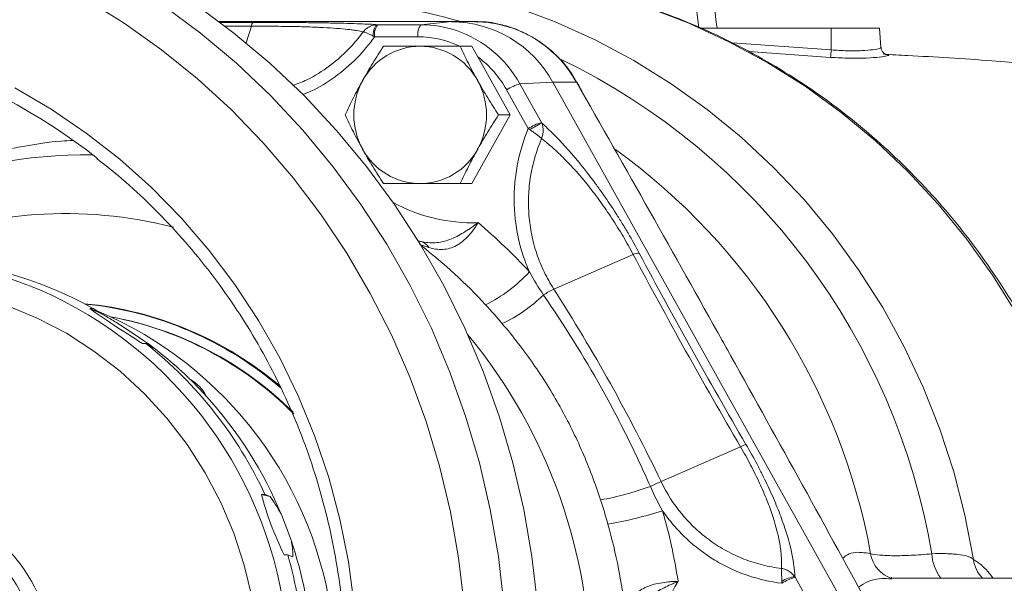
# Model space of a CAD drawing. Header units: millimetres. Extents: x -11 to 389, y 20 to 311.
# Tile 11 of 15: x 122 to 244, y 176 to 246. Entities that reach past the tile are written whole.
import ezdxf

# ---------------------------------------------------------------- set-up
doc = ezdxf.new("R2010")
doc.units = ezdxf.units.MM

msp = doc.modelspace()

# ---------------------------------------------------------------- linework, layer by layer
at = {"color": 8, "linetype": 'Continuous', "lineweight": 15}
for p, q in [((205.95, 245.11), (202.12, 275.07)), ((146.61, 245.82), (150.83, 245.83)), ((150.61, 245.36), (147.29, 245.35)), ((150.61, 245.36), (149.97, 243.29)), ((210.04, 243.3), (222.29, 242.43)), ((171.76, 218.69), (171.22, 218.83)), ((171.24, 218.78), (171.76, 218.69))]:
    msp.add_line(p, q, dxfattribs=at)
at = {"color": 7, "linetype": 'Continuous', "lineweight": 15}
for p, q in [((146.63, 245.93), (175.34, 245.93)), ((166.24, 245.54), (171.58, 245.54)), ((171.58, 245.54), (175.34, 245.93)), ((178.28, 245.93), (175.34, 245.93)), ((222.29, 245.11), (206.18, 245.11)), ((222.29, 242.43), (222.29, 245.11)), ((228.29, 245.11), (222.29, 245.11)), ((228.46, 242.71), (228.29, 245.11)), ((171.2, 244.05), (165.86, 244.05)), ((177.87, 242.89), (176.41, 242.89)), ((178.61, 241.57), (177.87, 242.89)), ((182.61, 234.39), (178.61, 241.57)), ((222.22, 241.51), (212.12, 242.22)), ((184.85, 232.7), (182.17, 237.49)), ((183.81, 238.24), (187.89, 238.43)), ((183.81, 238.24), (186.48, 233.45)), ((187.89, 238.43), (224.59, 172.61)), ((190.82, 238.43), (187.89, 238.43)), ((177.87, 225.89), (182.61, 234.39)), ((182.61, 234.39), (181.15, 234.39)), ((177.87, 225.89), (176.41, 225.89)), ((197.81, 217.14), (187.99, 212.85)), ((130.63, 210.45), (131.05, 210.45)), ((131.95, 209.88), (130.63, 210.45)), ((131.05, 210.45), (131.95, 209.88)), ((134.63, 208.27), (137.27, 206.5)), ((137.55, 206.12), (137.12, 206.12)), ((138.45, 205.55), (137.55, 206.12)), ((209.94, 204.53), (208.86, 206.45)), ((211.1, 193.32), (201.27, 189.04)), ((151.86, 187.44), (152.29, 187.44)), ((152.93, 187.19), (151.86, 187.44)), ((152.29, 187.44), (152.93, 187.19)), ((154.37, 184.84), (155.51, 181.8)), ((155.09, 179.98), (154.66, 179.98)), ((155.73, 179.73), (155.09, 179.98)), ((217.84, 177.21), (220.51, 172.42)), ((300.52, 177.11), (229.69, 177.11)), ((229.82, 177), (229.69, 177))]:
    msp.add_line(p, q, dxfattribs=at)
at = {"color": 8, "linetype": 'Continuous', "lineweight": 15, "flags": 128}
for points in [[(166.67, 251.53), (167.35, 251.45), (172.67, 250.58), (177.93, 249.37), (183.1, 247.81), (188.17, 245.91), (193.1, 243.67), (197.89, 241.12), (202.51, 238.25), (206.95, 235.08), (211.18, 231.62), (215.18, 227.89), (218.95, 223.91), (222.46, 219.68), (225.7, 215.22), (228.67, 210.56), (231.33, 205.72), (233.69, 200.7), (235.74, 195.54), (237.46, 190.26), (238.85, 184.87), (239.91, 179.4)], [(183.15, 251.48), (183.77, 251.4), (189.13, 250.51), (194.42, 249.27), (199.62, 247.67), (204.71, 245.73), (209.66, 243.45), (214.47, 240.84), (219.1, 237.93), (223.54, 234.7), (227.77, 231.19), (231.78, 227.4), (235.54, 223.35), (239.04, 219.06), (242.26, 214.55), (245.2, 209.83), (247.83, 204.92), (250.16, 199.85), (252.16, 194.63), (253.84, 189.29), (255.18, 183.85), (256.17, 178.33), (256.35, 177.11)], [(139.66, 247.98), (144.3, 244.52), (148.75, 240.78), (152.97, 236.78), (156.95, 232.52), (160.68, 228.03), (164.15, 223.31), (167.34, 218.39), (170.25, 213.29), (172.86, 208.01), (175.16, 202.58), (177.14, 197.02), (178.81, 191.35), (180.15, 185.59), (181.15, 179.76), (181.82, 173.87)], [(107.38, 213.53), (108.59, 213.45), (112.59, 212.93), (116.53, 212.05), (120.38, 210.83), (124.12, 209.27), (127.72, 207.38), (131.14, 205.18), (134.37, 202.69), (137.38, 199.91), (140.15, 196.88), (142.66, 193.61), (144.89, 190.13), (146.82, 186.47), (148.43, 182.64), (149.73, 178.69), (150.69, 174.64), (151.31, 170.52), (151.4, 169.66)]]:
    msp.add_lwpolyline(points, dxfattribs=at)
at = {"color": 7, "linetype": 'Continuous', "lineweight": 15, "flags": 128}
for points in [[(130.08, 248.75), (134.87, 245.75), (139.48, 242.46), (143.9, 238.89), (148.09, 235.05), (152.05, 230.95), (155.77, 226.61), (159.23, 222.05), (162.41, 217.28), (165.31, 212.31), (167.92, 207.18), (170.22, 201.89), (172.21, 196.47), (173.88, 190.94), (175.22, 185.31), (176.23, 179.6), (176.91, 173.85)], [(143.8, 247.98), (148.45, 244.52), (152.89, 240.78), (157.11, 236.78), (161.09, 232.52), (164.82, 228.03), (168.29, 223.31), (171.48, 218.39), (174.39, 213.29), (177, 208.01), (179.3, 202.58), (181.29, 197.02), (182.95, 191.35), (184.29, 185.59), (185.3, 179.76), (185.97, 173.87)], [(166.17, 245.54), (166.07, 245.51), (165.98, 245.43), (165.9, 245.3), (165.82, 245.13), (165.76, 244.92), (165.71, 244.68), (165.68, 244.42), (165.66, 244.15)], [(121.34, 237.74), (125.85, 235.09), (130.18, 232.15), (134.32, 228.91), (138.24, 225.41), (141.94, 221.65), (145.39, 217.64), (148.57, 213.41), (151.49, 208.97), (154.12, 204.35), (156.45, 199.55), (158.47, 194.61), (160.17, 189.55), (161.56, 184.37), (162.61, 179.12), (163.33, 173.81), (163.71, 168.45), (163.75, 163.09), (163.45, 157.73)], [(190.89, 238.41), (190.88, 238.42), (190.86, 238.43), (190.82, 238.43)], [(191.48, 237.35), (191.15, 237.94), (190.84, 238.43)], [(208.89, 206.46), (208.88, 206.47), (208.84, 206.47)], [(209.96, 204.55), (209.95, 204.55), (209.91, 204.56)]]:
    msp.add_lwpolyline(points, dxfattribs=at)
at = {"color": 8, "linetype": 'Continuous', "lineweight": 15}
for centre, radius, start, end in [((155.12, 170.61), 78.3, 74.138, 98.399), ((171.35, 231.37), 14.22, 28.8743, 70.9979), ((152.48, 166.19), 83.44, 9.6065, 64.109), ((130.34, 169.16), 60.31, 89.3944, 112.5837), ((149.28, 165.9), 79.19, 10.3465, 54.1628), ((177.98, 241.72), 20.67, 241.5414, 271.8171), ((127.63, 168.79), 53.4, 75.5444, 112.398), ((131.88, 166.97), 64.84, 42.6538, 52.2394), ((103.77, 165.61), 51.48, 4.0332, 64.6272), ((126.53, 165.11), 66, 320.3883, 39.6117), ((104.48, 165.76), 21.87, 17.3793, 83.8926), ((230.95, 180.69), 3.81, 188.571, 252.5619), ((240.1, 180.39), 5.36, 182.9658, 217.7732), ((243.57, 179.77), 3.68, 185.7124, 226.2356)]:
    msp.add_arc(centre, radius, start, end, dxfattribs=at)
at = {"color": 7, "linetype": 'Continuous', "lineweight": 15}
for centre, radius, start, end in [((85.07, 169.73), 75.35, 51.8717, 132.8345), ((151.22, 245.35), 0.614, 129.1425, 179.3536), ((167.68, 244.38), 1.85, 141.2097, 190.4882), ((173.02, 244.38), 1.85, 141.2097, 190.4882), ((171.57, 231.86), 13.69, 71.2104, 89.9826), ((175.24, 231.51), 14.41, 28.6553, 89.6098), ((171.19, 231.74), 12.31, 64.9736, 89.9692), ((171.53, 234.72), 8.17, 90.3902, 151.3447), ((171.42, 234.72), 8.17, 28.6553, 89.6098), ((162.61, 246.64), 59.84, 355.0829, 355.965), ((170.84, 231.18), 12.97, 29.0624, 53.1941), ((172.02, 234.39), 8.75, 150.9571, 209.0429), ((170.93, 234.39), 8.75, 330.9571, 29.0429), ((185.4, 232.61), 5.85, 105.8334, 123.5039), ((188.07, 227.82), 5.85, 105.8334, 123.5039), ((193.9, 218.24), 16.85, 116.0128, 121.7604), ((171.53, 234.06), 8.17, 208.6553, 269.6098), ((171.42, 234.06), 8.17, 270.3902, 331.3447), ((132.93, 167.02), 70.78, 42.6603, 49.78), ((171.29, 217.42), 1.35, 26.0678, 69.8012), ((198.55, 215.44), 1.85, 89.2719, 113.3508), ((105.49, 168.24), 48.37, 65.1418, 87.7861), ((107.42, 168.17), 48.43, 60.7903, 88.6946), ((170.89, 228.04), 19.22, 296.847, 317.1626), ((172.59, 227.07), 20.59, 296.0573, 313.4184), ((193.44, 202.15), 12.01, 116.9528, 123.9095), ((125.86, 167.52), 43.71, 49.5528, 84.5998), ((125.72, 167.51), 43.7, 49.2101, 84.332), ((112.79, 165.76), 48.2, 6.5954, 67.0029), ((125.44, 167.19), 42.95, 45.109, 79.5393), ((125.31, 167.15), 42.99, 44.7623, 79.2905), ((108.81, 166.69), 48.94, 45.6731, 54.4398), ((105.84, 165.95), 51.17, 24.8239, 51.7154), ((108.44, 166.3), 49.48, 42.3313, 45.6828), ((140.63, 197.39), 4.92, 26.8971, 61.117), ((107.65, 165.65), 50.5, 22.3327, 42.2763), ((213.9, 188.31), 5.75, 111.8526, 119.2006), ((206.73, 174.95), 15.1, 111.1655, 116.717), ((187.43, 222.48), 36.27, 280.0939, 290.1773), ((104.06, 165.68), 20.46, 19.6284, 80.4548), ((185.92, 234.03), 51.02, 279.9037, 287.7284), ((129.85, 165.16), 74.42, 8.9235, 15.8092), ((128.89, 165.14), 68.39, 6.355, 15.8068), ((106.42, 165.13), 51.84, 4.3287, 18.7564), ((104.08, 165.13), 53.13, 4.2319, 16.2339), ((222.82, 165.11), 22.64, 149.2014, 210.7986), ((218.15, 173.8), 3.49, 95.6415, 124.0776), ((219.44, 171.58), 5.85, 105.8334, 123.5039)]:
    msp.add_arc(centre, radius, start, end, dxfattribs=at)
for major_axis, ratio, start_param, end_param in [((108.25, -50.97), 0.067919, 3.492376, 3.647872), ((80.8, -36.64), 0.447977, 3.484604, 3.640101)]:
    msp.add_ellipse((233.47, 165.11), major_axis=major_axis, ratio=ratio, start_param=start_param, end_param=end_param, dxfattribs=at)
at = {"color": 8, "linetype": 'Continuous', "lineweight": 15}
for points, knots in [([(204.4, 274.96), (204.55, 273.76), (205.31, 267.75), (206.58, 257.8), (207.69, 249.05), (208.19, 245.11)], [0, 0, 0, 0, 0.120793, 0.603965, 1, 1, 1, 1]), ([(190.82, 238.43), (190.38, 239.12), (189.49, 240.54), (187.75, 242.33), (185.76, 243.82), (183.54, 244.99), (181.92, 245.41), (181.09, 245.63)], [0, 0, 0, 0, 0.195128, 0.3959037, 0.591051, 0.7918571, 1, 1, 1, 1]), ([(155.72, 238.04), (156.31, 238.25), (157.92, 238.85), (160.43, 240.48), (162.75, 242.53), (163.98, 244.09), (164.43, 244.66)], [0, 0, 0, 0, 0.169773, 0.468058, 0.807158, 1, 1, 1, 1]), ([(165.86, 244.05), (165.14, 243.14), (163.69, 241.29), (160.99, 239.06), (158.71, 237.57), (157.29, 237.04), (156.95, 236.92)], [0, 0, 0, 0, 0.297316, 0.602407, 0.905693, 1, 1, 1, 1]), ([(222.29, 242.43), (222.97, 242.39), (224.33, 242.29), (226.16, 242.33), (227.55, 242.45), (228.37, 242.61), (228.39, 242.68), (228.39, 242.71)], [0, 0, 0, 0, 0.209543, 0.419042, 0.628751, 0.841525, 1, 1, 1, 1]), ([(228.78, 241.89), (229.03, 241.87), (229.55, 241.82), (229.32, 241.69), (228.35, 241.53), (226.71, 241.41), (224.59, 241.37), (223.01, 241.47), (222.22, 241.51)], [0, 0, 0, 0, 0.161595, 0.330548, 0.498398, 0.664918, 0.832324, 1, 1, 1, 1]), ([(128.54, 231.23), (128.06, 231.21), (125.55, 231.1), (123.07, 230.63), (121.07, 230.24)], [0, 0, 0, 0, 0.1922007, 1, 1, 1, 1]), ([(223.72, 179.55), (223.84, 179.65), (224.25, 180.02), (225.36, 180.42), (226.45, 180.24), (227.18, 180.12)], [0, 0, 0, 0, 0.115176, 0.404924, 1, 1, 1, 1]), ([(239.91, 179.4), (240.5, 179), (241.29, 178.46), (242.1, 177.39), (242.31, 177.11)], [0, 0, 0, 0, 0.738298, 1, 1, 1, 1]), ([(229.69, 177), (229.32, 177.03), (227.99, 177.12), (226.67, 176.7), (225.77, 176.02), (225.69, 175.95)], [0, 0, 0, 0, 0.256617, 0.933548, 1, 1, 1, 1])]:
    msp.add_open_spline(points, degree=3, knots=knots, dxfattribs=at)
at = {"color": 7, "linetype": 'Continuous', "lineweight": 15}
for points, knots in [([(256.65, 177.11), (256.53, 178.02), (256.19, 180.66), (255.3, 184.99), (254, 190.06), (252.39, 195.05), (250.5, 199.93), (248.32, 204.68), (245.87, 209.28), (243.15, 213.73), (240.18, 218), (236.96, 222.07), (233.51, 225.94), (229.84, 229.58), (225.97, 232.99), (221.9, 236.16), (217.66, 239.06), (213.25, 241.69), (208.7, 244.05), (204.02, 246.12), (199.23, 247.89), (194.35, 249.37), (189.38, 250.51), (185.67, 251.2), (183.61, 251.41), (183.23, 251.45)], [0, 0, 0, 0, 0.024118, 0.0702, 0.11628, 0.162356, 0.208426, 0.254489, 0.300543, 0.346589, 0.392623, 0.438645, 0.484655, 0.530651, 0.576632, 0.622599, 0.668551, 0.714487, 0.760409, 0.806316, 0.85221, 0.898092, 0.943962, 0.989823, 1, 1, 1, 1]), ([(164.43, 244.66), (164.19, 244.72), (163.92, 244.77), (163.44, 244.85), (163.26, 244.88), (162.9, 244.93), (162.7, 244.95), (161.68, 245.06), (160.69, 245.14), (159.2, 245.21), (158.89, 245.23), (158.26, 245.25), (157.93, 245.27), (156.92, 245.3), (156.21, 245.32), (155.08, 245.34), (154.69, 245.34), (153.91, 245.35), (153.51, 245.35), (152.29, 245.36), (151.46, 245.36), (150.61, 245.36)], [0, 0, 0, 0, 0.125, 0.125, 0.1875, 0.1875, 0.25, 0.25, 0.5, 0.5, 0.5625, 0.5625, 0.625, 0.625, 0.75, 0.75, 0.8125, 0.8125, 0.875, 0.875, 1, 1, 1, 1]), ([(150.83, 245.83), (151.77, 245.83), (152.69, 245.83), (154.02, 245.82), (154.46, 245.82), (155.32, 245.82), (155.75, 245.82), (156.99, 245.81), (157.78, 245.8), (158.9, 245.78), (159.26, 245.78), (159.96, 245.77), (160.31, 245.76), (161.95, 245.73), (163.06, 245.7), (164.45, 245.64), (164.86, 245.63), (165.58, 245.59), (165.9, 245.57), (166.17, 245.54)], [0, 0, 0, 0, 0.125, 0.125, 0.1875, 0.1875, 0.25, 0.25, 0.375, 0.375, 0.4375, 0.4375, 0.5, 0.5, 0.75, 0.75, 0.875, 0.875, 1, 1, 1, 1]), ([(166.17, 245.54), (166, 245.54), (165.83, 245.52), (165.51, 245.44), (165.35, 245.38), (165.05, 245.22), (164.91, 245.13), (164.65, 244.91), (164.53, 244.79), (164.43, 244.66)], [0, 0, 0, 0, 0.25, 0.25, 0.5, 0.5, 0.75, 0.75, 1, 1, 1, 1]), ([(181.09, 245.63), (181.06, 245.64), (180.15, 245.91), (179.2, 245.92), (178.28, 245.93)], [0, 0, 0, 0, 0.034141, 1, 1, 1, 1]), ([(181.11, 245.6), (180.59, 245.71), (179.65, 245.91), (178.7, 245.89), (178.28, 245.89)], [0, 0, 0, 0, 0.5572627, 1, 1, 1, 1]), ([(190.86, 238.4), (190.64, 238.79), (190.07, 239.8), (188.86, 241.26), (187.29, 242.74), (185.53, 243.97), (183.62, 244.91), (182.13, 245.45), (181.27, 245.58), (181.11, 245.6)], [0, 0, 0, 0, 0.105535, 0.27627, 0.448412, 0.618599, 0.789837, 0.959709, 1, 1, 1, 1]), ([(165.66, 244.15), (165.52, 244.22), (165.39, 244.29), (165.14, 244.41), (165.02, 244.46), (164.8, 244.55), (164.71, 244.59), (164.55, 244.64), (164.48, 244.65), (164.43, 244.66)], [0, 0, 0, 0, 0.25, 0.25, 0.5, 0.5, 0.75, 0.75, 1, 1, 1, 1]), ([(164.36, 238.64), (164.57, 239), (164.77, 239.36), (165.19, 240.08), (165.41, 240.44), (166.05, 241.51), (166.49, 242.2), (166.93, 242.89)], [0, 0, 0, 0, 0.25, 0.25, 0.5, 0.5, 1, 1, 1, 1]), ([(166.93, 242.89), (167.65, 242.89), (168.38, 242.89), (169.89, 242.89), (170.67, 242.89), (171.48, 242.89)], [0, 0, 0, 0, 0.5, 0.5, 1, 1, 1, 1]), ([(171.48, 242.89), (171.88, 242.89), (172.29, 242.89), (173.1, 242.89), (173.51, 242.89), (174.75, 242.89), (175.58, 242.89), (176.41, 242.89)], [0, 0, 0, 0, 0.25, 0.25, 0.5, 0.5, 1, 1, 1, 1]), ([(176.41, 242.89), (176.74, 242.19), (177.08, 241.49), (177.8, 240.08), (178.18, 239.36), (178.59, 238.64)], [0, 0, 0, 0, 0.5, 0.5, 1, 1, 1, 1]), ([(229.12, 241.86), (229.12, 241.86), (229.13, 241.86), (229.04, 241.89), (228.85, 241.99), (228.64, 242.19), (228.49, 242.45), (228.48, 242.64), (228.48, 242.71)], [0, 0, 0, 0, 0.147261, 0.344229, 0.500433, 0.680982, 0.886905, 1, 1, 1, 1]), ([(354.03, 238.08), (353.18, 238.05), (351.13, 238), (347, 237.88), (341.95, 237.68), (336.72, 237.4), (332.15, 237.11), (327.98, 236.88), (324.05, 236.71), (320.26, 236.62), (316.64, 236.6), (313.32, 236.65), (310.41, 236.74), (307.91, 236.84), (305.39, 236.96), (302.63, 237.12), (299.21, 237.33), (295.22, 237.58), (290.87, 237.83), (286.5, 238.03), (282.34, 238.16), (278.53, 238.26), (275.06, 238.37), (272.03, 238.51), (269.4, 238.67), (266.97, 238.85), (264.02, 239.1), (259.81, 239.51), (254.98, 240), (250.32, 240.44), (246.18, 240.79), (241.84, 241.12), (236.95, 241.44), (232.49, 241.71), (229.78, 241.84), (228.78, 241.89)], [0, 0, 0, 0, 0.019138, 0.045736, 0.093016, 0.135264, 0.171414, 0.203804, 0.235953, 0.26757, 0.296638, 0.323845, 0.347449, 0.367195, 0.384761, 0.409213, 0.44052, 0.477479, 0.517934, 0.555811, 0.589413, 0.620102, 0.647046, 0.672244, 0.692644, 0.709406, 0.731007, 0.76016, 0.805268, 0.841042, 0.867512, 0.899634, 0.9393, 0.97762, 1, 1, 1, 1]), ([(162.19, 234.39), (162.52, 235.08), (162.86, 235.79), (163.58, 237.21), (163.96, 237.92), (164.36, 238.64)], [0, 0, 0, 0, 0.5, 0.5, 1, 1, 1, 1]), ([(178.59, 238.64), (178.79, 238.28), (178.99, 237.92), (179.41, 237.2), (179.62, 236.84), (180.27, 235.78), (180.71, 235.08), (181.15, 234.39)], [0, 0, 0, 0, 0.25, 0.25, 0.5, 0.5, 1, 1, 1, 1]), ([(208.84, 206.47), (205.87, 211.8), (202.88, 217.12), (196.87, 227.78), (193.85, 233.1), (190.82, 238.43)], [0, 0, 0, 0, 0.5, 0.5, 1, 1, 1, 1]), ([(164.36, 230.14), (164.16, 230.5), (163.97, 230.86), (163.58, 231.58), (163.4, 231.94), (162.86, 233), (162.52, 233.7), (162.19, 234.39)], [0, 0, 0, 0, 0.25, 0.25, 0.5, 0.5, 1, 1, 1, 1]), ([(178.59, 230.14), (178.79, 230.5), (178.99, 230.86), (179.41, 231.58), (179.63, 231.94), (180.27, 233.01), (180.71, 233.7), (181.15, 234.39)], [0, 0, 0, 0, 0.25, 0.25, 0.5, 0.5, 1, 1, 1, 1]), ([(184.98, 214.98), (184.67, 215.67), (184.41, 216.37), (184.06, 217.45), (183.95, 217.82), (183.75, 218.55), (183.66, 218.93), (183.27, 220.79), (183.11, 222.3), (183.09, 224.57), (183.13, 225.34), (183.27, 226.86), (183.38, 227.61), (183.82, 229.84), (184.26, 231.29), (184.85, 232.7)], [0, 0, 0, 0, 0.125, 0.125, 0.1875, 0.1875, 0.25, 0.25, 0.5, 0.5, 0.625, 0.625, 0.75, 0.75, 1, 1, 1, 1]), ([(185.03, 232.57), (185.17, 232.48), (185.31, 232.38), (185.58, 232.19), (185.72, 232.09), (185.97, 231.9), (186.09, 231.81), (186.31, 231.63), (186.41, 231.55), (186.49, 231.47)], [0, 0, 0, 0, 0.25, 0.25, 0.5, 0.5, 0.75, 0.75, 1, 1, 1, 1]), ([(186.51, 233.39), (186.57, 233.25), (186.62, 233.1), (186.67, 232.79), (186.69, 232.62), (186.68, 232.29), (186.66, 232.13), (186.6, 231.79), (186.55, 231.63), (186.49, 231.47)], [0, 0, 0, 0, 0.25, 0.25, 0.5, 0.5, 0.75, 0.75, 1, 1, 1, 1]), ([(186.51, 233.39), (186.98, 232.97), (187.46, 232.51), (188.44, 231.53), (188.94, 231.01), (190.47, 229.31), (191.51, 228.06), (192.84, 226.31), (193.11, 225.96), (193.64, 225.23), (193.9, 224.86), (194.68, 223.74), (195.2, 222.97), (195.96, 221.78), (196.22, 221.37), (196.71, 220.57), (196.96, 220.16), (197.67, 218.94), (198.13, 218.12), (198.57, 217.29)], [0, 0, 0, 0, 0.125, 0.125, 0.25, 0.25, 0.5, 0.5, 0.5625, 0.5625, 0.625, 0.625, 0.75, 0.75, 0.8125, 0.8125, 0.875, 0.875, 1, 1, 1, 1]), ([(186.49, 231.47), (185.85, 229.97), (185.4, 228.42), (185, 226.01), (184.92, 225.2), (184.85, 223.58), (184.87, 222.77), (184.99, 221.17), (185.1, 220.37), (185.35, 219.17), (185.44, 218.78), (185.65, 217.99), (185.77, 217.6), (186.15, 216.45), (186.46, 215.7), (187.16, 214.24), (187.55, 213.53), (187.99, 212.85)], [0, 0, 0, 0, 0.25, 0.25, 0.375, 0.375, 0.5, 0.5, 0.625, 0.625, 0.6875, 0.6875, 0.75, 0.75, 0.875, 0.875, 1, 1, 1, 1]), ([(197.81, 217.14), (197.42, 217.89), (197, 218.64), (196.34, 219.75), (196.12, 220.12), (195.66, 220.85), (195.43, 221.22), (194.72, 222.3), (194.24, 222.99), (193.51, 224), (193.27, 224.33), (192.78, 224.98), (192.53, 225.3), (191.28, 226.85), (190.3, 227.96), (189.08, 229.18), (188.84, 229.42), (188.36, 229.88), (188.12, 230.1), (187.41, 230.73), (186.95, 231.12), (186.49, 231.47)], [0, 0, 0, 0, 0.125, 0.125, 0.1875, 0.1875, 0.25, 0.25, 0.375, 0.375, 0.4375, 0.4375, 0.5, 0.5, 0.75, 0.75, 0.8125, 0.8125, 0.875, 0.875, 1, 1, 1, 1]), ([(166.93, 225.89), (166.48, 226.58), (166.04, 227.29), (165.19, 228.7), (164.77, 229.42), (164.36, 230.14)], [0, 0, 0, 0, 0.5, 0.5, 1, 1, 1, 1]), ([(176.41, 225.89), (176.74, 226.58), (177.08, 227.29), (177.81, 228.71), (178.18, 229.42), (178.59, 230.14)], [0, 0, 0, 0, 0.5, 0.5, 1, 1, 1, 1]), ([(131.5, 228.99), (132.39, 228.3), (134.56, 226.6), (137.81, 223.61), (141.26, 220.07), (144.48, 216.3), (147.46, 212.34), (150.2, 208.19), (152.68, 203.86), (154.9, 199.39), (156.84, 194.78), (158.5, 190.05), (159.86, 185.23), (160.93, 180.32), (161.71, 175.36), (162.18, 170.35), (162.34, 165.33), (162.23, 161.17), (162.04, 158.71), (161.98, 157.91)], [0, 0, 0, 0, 0.042404, 0.104298, 0.166187, 0.228071, 0.289949, 0.351823, 0.413693, 0.475558, 0.537419, 0.599277, 0.661132, 0.722984, 0.784834, 0.846682, 0.908529, 0.970375, 1, 1, 1, 1]), ([(171.48, 225.89), (171.07, 225.89), (170.67, 225.89), (169.89, 225.89), (169.51, 225.89), (168.38, 225.89), (167.65, 225.89), (166.93, 225.89)], [0, 0, 0, 0, 0.25, 0.25, 0.5, 0.5, 1, 1, 1, 1]), ([(176.41, 225.89), (175.58, 225.89), (174.75, 225.89), (173.1, 225.89), (172.28, 225.89), (171.48, 225.89)], [0, 0, 0, 0, 0.5, 0.5, 1, 1, 1, 1]), ([(171.76, 218.69), (172.36, 218.57), (172.96, 218.53), (173.86, 218.63), (174.17, 218.69), (174.76, 218.85), (175.06, 218.95), (175.64, 219.19), (175.93, 219.32), (176.5, 219.62), (176.78, 219.78), (177.33, 220.13), (177.6, 220.31), (177.99, 220.58), (178.12, 220.68), (178.38, 220.87), (178.51, 220.96), (178.63, 221.06)], [0, 0, 0, 0, 0.25, 0.25, 0.375, 0.375, 0.5, 0.5, 0.625, 0.625, 0.75, 0.75, 0.875, 0.875, 0.9375, 0.9375, 1, 1, 1, 1]), ([(172.51, 218.01), (172.8, 217.92), (173.1, 217.84), (173.68, 217.75), (173.98, 217.73), (174.56, 217.77), (174.86, 217.81), (175.42, 217.98), (175.69, 218.09), (176.1, 218.31), (176.24, 218.4), (176.5, 218.57), (176.62, 218.67), (176.99, 218.97), (177.23, 219.19), (177.68, 219.69), (177.89, 219.95), (178.18, 220.35), (178.28, 220.49), (178.46, 220.77), (178.55, 220.92), (178.63, 221.06)], [0, 0, 0, 0, 0.125, 0.125, 0.25, 0.25, 0.375, 0.375, 0.5, 0.5, 0.5625, 0.5625, 0.625, 0.625, 0.75, 0.75, 0.875, 0.875, 0.9375, 0.9375, 1, 1, 1, 1]), ([(172.51, 218.01), (172.31, 218.08), (172.12, 218.14), (171.74, 218.26), (171.56, 218.32), (171.4, 218.37)], [0, 0, 0, 0, 0.5, 0.5, 1, 1, 1, 1]), ([(211.1, 193.32), (208.79, 197.28), (206.52, 201.25), (202.09, 209.2), (199.93, 213.17), (197.81, 217.14)], [0, 0, 0, 0, 0.5, 0.5, 1, 1, 1, 1]), ([(186.74, 212.11), (189.3, 208.39), (191.69, 204.56), (195, 198.63), (196.05, 196.63), (198.06, 192.57), (199.02, 190.52), (199.94, 188.44)], [0, 0, 0, 0, 0.5, 0.5, 0.75, 0.75, 1, 1, 1, 1]), ([(187.99, 212.85), (190.44, 209.03), (192.78, 205.13), (197.21, 197.19), (199.3, 193.14), (201.27, 189.04)], [0, 0, 0, 0, 0.5, 0.5, 1, 1, 1, 1]), ([(131.95, 209.88), (132.33, 209.65), (132.73, 209.42), (133.39, 209.02), (133.62, 208.89), (134.1, 208.59), (134.35, 208.44), (134.63, 208.27)], [0, 0, 0, 0, 0.5, 0.5, 0.75, 0.75, 1, 1, 1, 1]), ([(193.78, 186.78), (193.13, 188.78), (192.39, 190.74), (190.72, 194.58), (189.8, 196.45), (187.75, 200.12), (186.64, 201.9), (184.26, 205.32), (182.98, 206.98), (181.63, 208.57)], [0, 0, 0, 0, 0.25, 0.25, 0.5, 0.5, 0.75, 0.75, 1, 1, 1, 1]), ([(137.27, 206.5), (137.45, 206.38), (137.59, 206.27), (137.83, 206.08), (137.93, 206), (138.2, 205.78), (138.33, 205.65), (138.45, 205.55)], [0, 0, 0, 0, 0.25, 0.25, 0.5, 0.5, 1, 1, 1, 1]), ([(227.53, 172.61), (224.62, 177.93), (221.7, 183.26), (215.83, 193.91), (212.87, 199.23), (209.91, 204.56)], [0, 0, 0, 0, 0.5, 0.5, 1, 1, 1, 1]), ([(211.76, 193.64), (212.24, 192.82), (212.7, 192), (213.35, 190.77), (213.56, 190.36), (213.96, 189.55), (214.16, 189.14), (214.73, 187.94), (215.08, 187.17), (215.56, 186.03), (215.71, 185.66), (215.99, 184.92), (216.13, 184.56), (216.77, 182.78), (217.14, 181.49), (217.52, 179.75), (217.62, 179.2), (217.76, 178.18), (217.8, 177.71), (217.81, 177.27)], [0, 0, 0, 0, 0.125, 0.125, 0.1875, 0.1875, 0.25, 0.25, 0.375, 0.375, 0.4375, 0.4375, 0.5, 0.5, 0.75, 0.75, 0.875, 0.875, 1, 1, 1, 1]), ([(216.15, 178.29), (216.17, 178.71), (216.18, 179.15), (216.13, 179.86), (216.11, 180.11), (216.06, 180.61), (216.02, 180.87), (215.81, 182.21), (215.52, 183.39), (214.98, 185.03), (214.87, 185.36), (214.63, 186.03), (214.5, 186.38), (214.08, 187.41), (213.78, 188.13), (213.27, 189.22), (213.09, 189.6), (212.73, 190.34), (212.54, 190.71), (211.95, 191.83), (211.54, 192.58), (211.1, 193.32)], [0, 0, 0, 0, 0.125, 0.125, 0.1875, 0.1875, 0.25, 0.25, 0.5, 0.5, 0.5625, 0.5625, 0.625, 0.625, 0.75, 0.75, 0.8125, 0.8125, 0.875, 0.875, 1, 1, 1, 1]), ([(201.27, 189.04), (201.97, 187.57), (202.84, 186.22), (204.11, 184.69), (204.38, 184.39), (204.93, 183.81), (205.21, 183.52), (206.09, 182.7), (206.71, 182.2), (207.99, 181.27), (208.66, 180.85), (210.05, 180.09), (210.78, 179.75), (212.26, 179.17), (213.02, 178.93), (214.57, 178.54), (215.35, 178.39), (216.15, 178.29)], [0, 0, 0, 0, 0.25, 0.25, 0.3125, 0.3125, 0.375, 0.375, 0.5, 0.5, 0.625, 0.625, 0.75, 0.75, 0.875, 0.875, 1, 1, 1, 1]), ([(152.93, 187.19), (153.14, 186.88), (153.37, 186.55), (153.72, 185.98), (153.84, 185.78), (154.1, 185.34), (154.23, 185.1), (154.37, 184.84)], [0, 0, 0, 0, 0.5, 0.5, 0.75, 0.75, 1, 1, 1, 1]), ([(216.21, 176.46), (214.74, 176.64), (213.31, 176.97), (211.22, 177.68), (210.54, 177.96), (209.19, 178.59), (208.54, 178.95), (206.64, 180.1), (205.46, 180.99), (204.1, 182.28), (203.83, 182.55), (203.31, 183.09), (203.06, 183.37), (202.33, 184.22), (201.88, 184.82), (201.45, 185.43)], [0, 0, 0, 0, 0.25, 0.25, 0.375, 0.375, 0.5, 0.5, 0.75, 0.75, 0.8125, 0.8125, 0.875, 0.875, 1, 1, 1, 1]), ([(155.51, 181.8), (155.56, 181.55), (155.6, 181.34), (155.66, 180.95), (155.68, 180.77), (155.72, 180.28), (155.73, 179.99), (155.73, 179.73)], [0, 0, 0, 0, 0.25, 0.25, 0.5, 0.5, 1, 1, 1, 1]), ([(227.18, 180.12), (227.47, 180.06), (227.85, 180), (228.55, 179.93), (228.81, 179.91), (229.38, 179.88), (229.69, 179.87), (230.66, 179.86), (231.38, 179.88), (232.57, 179.94), (232.99, 179.96), (233.85, 180.03), (234.29, 180.07), (234.75, 180.11)], [0, 0, 0, 0, 0.25, 0.25, 0.375, 0.375, 0.5, 0.5, 0.75, 0.75, 0.875, 0.875, 1, 1, 1, 1]), ([(234.75, 180.11), (235.37, 180.14), (235.95, 180.14), (236.75, 180.12), (237.01, 180.11), (237.51, 180.07), (237.74, 180.05), (238.4, 179.98), (238.78, 179.91), (239.27, 179.76), (239.42, 179.7), (239.69, 179.57), (239.8, 179.49), (239.91, 179.4)], [0, 0, 0, 0, 0.25, 0.25, 0.375, 0.375, 0.5, 0.5, 0.75, 0.75, 0.875, 0.875, 1, 1, 1, 1]), ([(216.2, 176.69), (216.19, 176.85), (216.19, 177.02), (216.18, 177.33), (216.17, 177.48), (216.16, 177.76), (216.16, 177.89), (216.15, 178.11), (216.15, 178.21), (216.15, 178.29)], [0, 0, 0, 0, 0.25, 0.25, 0.5, 0.5, 0.75, 0.75, 1, 1, 1, 1]), ([(217.81, 177.27), (217.71, 177.4), (217.61, 177.53), (217.36, 177.76), (217.23, 177.86), (216.94, 178.04), (216.79, 178.11), (216.47, 178.23), (216.31, 178.27), (216.15, 178.29)], [0, 0, 0, 0, 0.25, 0.25, 0.5, 0.5, 0.75, 0.75, 1, 1, 1, 1]), ([(197.24, 173.67), (197.33, 173.93), (197.45, 174.18), (197.72, 174.64), (197.89, 174.86), (198.27, 175.26), (198.49, 175.44), (198.96, 175.76), (199.23, 175.9), (199.65, 176.08), (199.8, 176.14), (200.1, 176.24), (200.26, 176.29), (200.73, 176.42), (201.05, 176.48), (201.72, 176.59), (202.05, 176.63), (202.55, 176.67), (202.71, 176.68), (203.04, 176.69), (203.21, 176.7), (203.37, 176.7)], [0, 0, 0, 0, 0.125, 0.125, 0.25, 0.25, 0.375, 0.375, 0.5, 0.5, 0.5625, 0.5625, 0.625, 0.625, 0.75, 0.75, 0.875, 0.875, 0.9375, 0.9375, 1, 1, 1, 1]), ([(197.56, 172.42), (197.81, 172.94), (198.13, 173.4), (198.74, 174.03), (198.96, 174.23), (199.43, 174.61), (199.69, 174.79), (200.22, 175.13), (200.49, 175.29), (201.05, 175.6), (201.34, 175.75), (201.92, 176.04), (202.21, 176.17), (202.65, 176.38), (202.79, 176.44), (203.08, 176.57), (203.23, 176.64), (203.37, 176.7)], [0, 0, 0, 0, 0.25, 0.25, 0.375, 0.375, 0.5, 0.5, 0.625, 0.625, 0.75, 0.75, 0.875, 0.875, 0.9375, 0.9375, 1, 1, 1, 1]), ([(229.82, 177.16), (229.79, 177.16), (229.75, 177.16), (229.77, 177.16), (229.78, 177.16)], [0, 0, 0, 0, 0.866442, 1, 1, 1, 1])]:
    msp.add_open_spline(points, degree=3, knots=knots, dxfattribs=at)
for points in [[(166.17, 245.54), (166.19, 245.54), (166.21, 245.54), (166.24, 245.54)], [(165.86, 244.05), (165.79, 244.08), (165.73, 244.11), (165.66, 244.15)], [(185.03, 232.57), (184.97, 232.61), (184.91, 232.65), (184.85, 232.7)], [(186.48, 233.45), (186.49, 233.43), (186.5, 233.41), (186.51, 233.39)], [(198.57, 217.29), (202.77, 209.4), (207.17, 201.52), (211.76, 193.64)], [(184.98, 214.98), (185.52, 213.99), (186.1, 213.04), (186.74, 212.11)], [(181.63, 208.57), (180.96, 209.36), (180.27, 210.14), (179.56, 210.9)], [(209.91, 204.56), (209.55, 205.2), (209.19, 205.84), (208.84, 206.47)], [(199.94, 188.44), (200.39, 187.41), (200.9, 186.41), (201.45, 185.43)], [(194.69, 183.77), (194.41, 184.78), (194.11, 185.78), (193.78, 186.78)], [(216.21, 176.46), (216.2, 176.53), (216.2, 176.61), (216.2, 176.69)], [(217.81, 177.27), (217.82, 177.25), (217.83, 177.23), (217.84, 177.21)]]:
    msp.add_open_spline(points, degree=3, dxfattribs=at)

doc.saveas('drawing.dxf')
